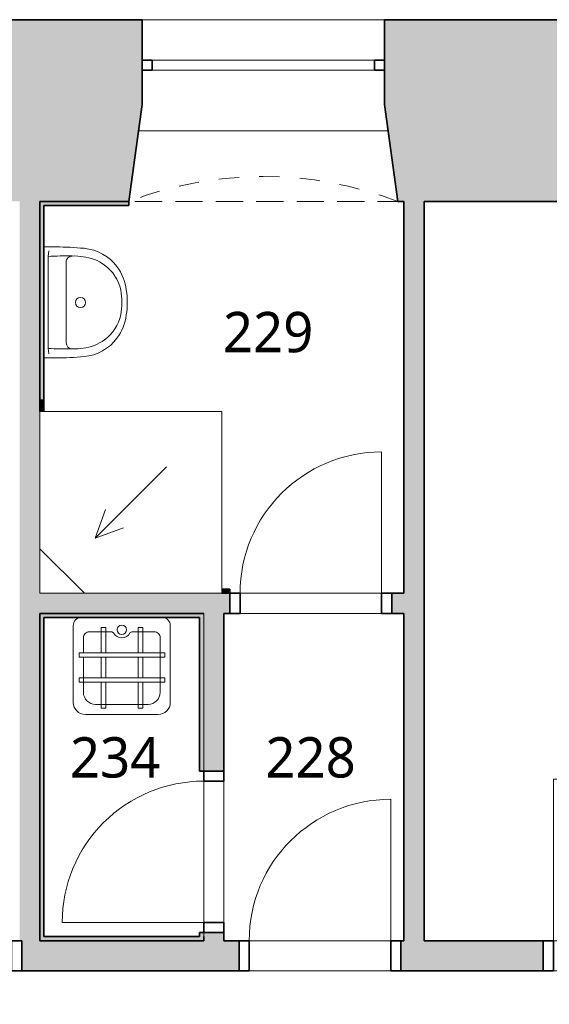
# Model space of a CAD drawing. Header units: metres. Extents: x -0.2 to 44.7, y -1.3 to 28.
# Tile 10 of 17: x 25.6 to 28.2, y 9.9 to 14.7. Entities that reach past the tile are written whole.
import ezdxf

# ---------------------------------------------------------------- set-up
doc = ezdxf.new("R2010")
doc.units = ezdxf.units.M
doc.linetypes.add('AV - Cerch_ 1 tecka 4mm', pattern=[0.006, 0.004, -0.001, 0, -0.001])
doc.layers.add('AV-MISTNOSTI', color=5, linetype='Continuous', lineweight=5, true_color=0x0000ff)
for name, color, linetype, lineweight in [('AV-SRAFY', 7, 'Continuous', 35), ('AV-STAVBA', 7, 'Continuous', 18), ('AV-VYBAVENI', 7, 'Continuous', 18)]:
    doc.layers.add(name, color=color, linetype=linetype, lineweight=lineweight)
doc.styles.add('Trebuchet MS_B', font='trebuc.ttf', dxfattribs={"height": 0.2})

# ---------------------------------------------------------------- blocks, each defined once
blk = doc.blocks.new('DO_1-L_Ocel_ - 700x1970_150-958473-2NP')
at = {"layer": 'AV-STAVBA', "color": 254, "true_color": 0xcccccc}
for p, q in [((0.35, 0.775), (0.35, 0.075)), ((-0.35, 0.075), (0.35, 0.075)), ((-0.35, -0.075), (0.35, -0.075))]:
    blk.add_line(p, q, dxfattribs=at)
at = {"layer": 'AV-STAVBA', "color": 254, "linetype": 'AV - Cerch_ 1 tecka 4mm', "true_color": 0xcccccc}
for p, q in [((-0.4, 0.075), (0.4, 0.075)), ((-0.35, 0.075), (0.35, 0.075)), ((-0.4, -0.075), (0.4, -0.075)), ((-0.35, -0.075), (0.35, -0.075))]:
    blk.add_line(p, q, dxfattribs=at)
at = {"layer": 'AV-STAVBA', "color": 254, "lineweight": 35, "true_color": 0xcccccc}
for p, q in [((-0.35, 0.075), (-0.4, 0.075)), ((-0.4, 0.075), (-0.4, -0.075)), ((-0.35, -0.075), (-0.35, 0.075)), ((0.4, 0.075), (0.35, 0.075)), ((0.35, 0.075), (0.35, -0.075)), ((0.4, -0.075), (0.4, 0.075)), ((-0.4, -0.075), (-0.35, -0.075)), ((0.35, -0.075), (0.4, -0.075))]:
    blk.add_line(p, q, dxfattribs=at)
at = {"layer": 'AV-STAVBA', "color": 254, "true_color": 0xcccccc}
blk.add_arc((0.35, 0.075), 0.7, 90, 180, dxfattribs=at)
blk = doc.blocks.new('DO_1-L_Ocel_ - 700x1970_100-947950-2NP')
at = {"layer": 'AV-STAVBA', "color": 254, "true_color": 0xcccccc}
for p, q in [((0.35, 0.75), (0.35, 0.05)), ((-0.35, 0.05), (0.35, 0.05)), ((-0.35, -0.05), (0.35, -0.05))]:
    blk.add_line(p, q, dxfattribs=at)
at = {"layer": 'AV-STAVBA', "color": 254, "linetype": 'AV - Cerch_ 1 tecka 4mm', "true_color": 0xcccccc}
for p, q in [((-0.4, 0.05), (0.4, 0.05)), ((-0.35, 0.05), (0.35, 0.05)), ((-0.4, -0.05), (0.4, -0.05)), ((-0.35, -0.05), (0.35, -0.05))]:
    blk.add_line(p, q, dxfattribs=at)
at = {"layer": 'AV-STAVBA', "color": 254, "lineweight": 35, "true_color": 0xcccccc}
for p, q in [((-0.35, 0.05), (-0.4, 0.05)), ((-0.4, 0.05), (-0.4, -0.05)), ((-0.35, -0.05), (-0.35, 0.05)), ((0.4, 0.05), (0.35, 0.05)), ((0.35, 0.05), (0.35, -0.05)), ((0.4, -0.05), (0.4, 0.05)), ((-0.4, -0.05), (-0.35, -0.05)), ((0.35, -0.05), (0.4, -0.05))]:
    blk.add_line(p, q, dxfattribs=at)
at = {"layer": 'AV-STAVBA', "color": 254, "true_color": 0xcccccc}
blk.add_arc((0.35, 0.05), 0.7, 90, 180, dxfattribs=at)
blk = doc.blocks.new('DO_1-P_Ocel_ - 700x1970_100-947632-2NP')
at = {"layer": 'AV-STAVBA', "color": 254, "true_color": 0xcccccc}
for p, q in [((-0.35, 0.75), (-0.35, 0.05)), ((-0.35, 0.05), (0.35, 0.05)), ((-0.35, -0.05), (0.35, -0.05))]:
    blk.add_line(p, q, dxfattribs=at)
at = {"layer": 'AV-STAVBA', "color": 254, "linetype": 'AV - Cerch_ 1 tecka 4mm', "true_color": 0xcccccc}
for p, q in [((-0.4, 0.05), (0.4, 0.05)), ((-0.35, 0.05), (0.35, 0.05)), ((-0.4, -0.05), (0.4, -0.05)), ((-0.35, -0.05), (0.35, -0.05))]:
    blk.add_line(p, q, dxfattribs=at)
at = {"layer": 'AV-STAVBA', "color": 254, "lineweight": 35, "true_color": 0xcccccc}
for p, q in [((-0.35, 0.05), (-0.4, 0.05)), ((-0.4, 0.05), (-0.4, -0.05)), ((-0.35, -0.05), (-0.35, 0.05)), ((0.4, 0.05), (0.35, 0.05)), ((0.35, 0.05), (0.35, -0.05)), ((0.4, -0.05), (0.4, 0.05)), ((-0.4, -0.05), (-0.35, -0.05)), ((0.35, -0.05), (0.4, -0.05))]:
    blk.add_line(p, q, dxfattribs=at)
at = {"layer": 'AV-STAVBA', "color": 254, "true_color": 0xcccccc}
blk.add_arc((-0.35, 0.05), 0.7, 0, 90, dxfattribs=at)
blk = doc.blocks.new('DO_1-P_Ocel_ - 800x1970_150-917843-2NP')
at = {"layer": 'AV-STAVBA', "color": 254, "true_color": 0xcccccc}
for p, q in [((-0.4, 0.875), (-0.4, 0.075)), ((-0.4, 0.075), (0.4, 0.075)), ((-0.4, -0.075), (0.4, -0.075))]:
    blk.add_line(p, q, dxfattribs=at)
at = {"layer": 'AV-STAVBA', "color": 254, "linetype": 'AV - Cerch_ 1 tecka 4mm', "true_color": 0xcccccc}
for p, q in [((-0.45, 0.075), (0.45, 0.075)), ((-0.4, 0.075), (0.4, 0.075)), ((-0.45, -0.075), (0.45, -0.075)), ((-0.4, -0.075), (0.4, -0.075))]:
    blk.add_line(p, q, dxfattribs=at)
at = {"layer": 'AV-STAVBA', "color": 254, "lineweight": 35, "true_color": 0xcccccc}
for p, q in [((-0.4, 0.075), (-0.45, 0.075)), ((-0.45, 0.075), (-0.45, -0.075)), ((-0.4, -0.075), (-0.4, 0.075)), ((0.45, 0.075), (0.4, 0.075)), ((0.4, 0.075), (0.4, -0.075)), ((0.45, -0.075), (0.45, 0.075)), ((-0.45, -0.075), (-0.4, -0.075)), ((0.4, -0.075), (0.45, -0.075))]:
    blk.add_line(p, q, dxfattribs=at)
at = {"layer": 'AV-STAVBA', "color": 254, "true_color": 0xcccccc}
blk.add_arc((-0.4, 0.075), 0.8, 0, 90, dxfattribs=at)
blk = doc.blocks.new('WI_2_bez středního sloupku_s příčlí - 1150x1200-1170536-2NP')
at = {"layer": 'AV-STAVBA', "color": 254, "linetype": 'AV - Cerch_ 1 tecka 4mm', "lineweight": 13, "true_color": 0xcccccc}
for p, q in [((1.73, 0.45), (0.53, 0.45)), ((1.73, -0.45), (0.53, -0.45))]:
    blk.add_line(p, q, dxfattribs=at)
at = {"layer": 'AV-STAVBA', "color": 254, "lineweight": 35, "true_color": 0xcccccc}
for p, q in [((0.53, -0.25), (0.53, -0.2)), ((0.53, -0.2), (0.58, -0.2)), ((0.58, -0.2), (0.58, -0.25)), ((1.68, -0.25), (1.68, -0.2)), ((1.68, -0.2), (1.73, -0.2)), ((1.73, -0.2), (1.73, -0.25)), ((0.58, -0.25), (0.53, -0.25)), ((1.73, -0.25), (1.68, -0.25))]:
    blk.add_line(p, q, dxfattribs=at)
at = {"layer": 'AV-STAVBA', "color": 254, "true_color": 0xcccccc}
for p, q in [((0.53, -0.2), (0.53, -0.25)), ((0.53, -0.2), (1.73, -0.2)), ((1.68, -0.2), (0.58, -0.2)), ((0.58, -0.2), (0.58, -0.25)), ((1.68, -0.2), (1.68, -0.25)), ((1.73, -0.2), (1.73, -0.25)), ((0.53, -0.25), (1.73, -0.25)), ((0.58, -0.25), (1.68, -0.25))]:
    blk.add_line(p, q, dxfattribs=at)
blk = doc.blocks.new('GM_Nika se zkoseným ostěním a klenutým nadpražím - 1200x1320_480-1170710-2NP')
at = {"layer": 'AV-STAVBA', "color": 254, "linetype": 'AV - Cerch_ 1 tecka 4mm', "lineweight": 13, "true_color": 0xcccccc}
for p, q in [((0.6, 0.45), (-0.6, 0.45)), ((0.665, -0.45), (-0.665, -0.45))]:
    blk.add_line(p, q, dxfattribs=at)
blk.add_arc((0, -2.1763), 1.85, 68.933, 111.067, dxfattribs=at)
blk = doc.blocks.new('GM_Nika_zkosené ostění - v2120-1171532-2NP')
at = {"layer": 'AV-STAVBA', "color": 254, "linetype": 'AV - Cerch_ 1 tecka 4mm', "lineweight": 13, "true_color": 0xcccccc}
blk.add_line((-0.54, 0.45), (0.79, 0.45), dxfattribs=at)
blk = doc.blocks.new('Koncepční Výlevka - 480x480-1479807-2NP')
at = {"layer": 'AV-VYBAVENI', "color": 254, "true_color": 0xcccccc}
for p, q in [((-0.055, 0.49), (0.3052, 0.49)), ((-0.005, 0.44), (0.2552, 0.44)), ((0.0209, 0.4593), (0.0436, 0.4593)), ((0.0209, 0.33), (0.0209, 0.4593)), ((0.0436, 0.4593), (0.0436, 0.33)), ((0.2043, 0.4593), (0.2271, 0.4593)), ((0.2043, 0.33), (0.2043, 0.4593)), ((0.2271, 0.4593), (0.2271, 0.33)), ((-0.115, 0.05), (-0.115, 0.4302)), ((0.365, 0.43), (0.365, 0.0502)), ((-0.065, 0.11), (-0.065, 0.3801)), ((0.315, 0.3801), (0.315, 0.2064)), ((-0.0872, 0.33), (0.3365, 0.33)), ((-0.0872, 0.3087), (-0.0872, 0.33)), ((0.3365, 0.3087), (-0.0872, 0.3087)), ((0.0209, 0.2064), (0.0209, 0.3087)), ((0.0436, 0.3087), (0.0436, 0.2064)), ((0.2043, 0.2064), (0.2043, 0.3087)), ((0.2271, 0.3087), (0.2271, 0.2064)), ((0.3365, 0.33), (0.3365, 0.3087)), ((-0.0872, 0.2064), (0.3365, 0.2064)), ((-0.0872, 0.1851), (-0.0872, 0.2064)), ((0.3365, 0.2064), (0.3365, 0.1851)), ((0.3365, 0.1851), (-0.0872, 0.1851)), ((0.0209, 0.0601), (0.0209, 0.1851)), ((0.0436, 0.1851), (0.0436, 0.0601)), ((0.2043, 0.0601), (0.2043, 0.1851)), ((0.2271, 0.1851), (0.2271, 0.0601)), ((0.315, 0.1851), (0.315, 0.1101)), ((-0.035, 0.08), (0.0752, 0.08)), ((0.0436, 0.0601), (0.0209, 0.0601)), ((0.0752, 0.08), (0.0846, 0.0864)), ((0.1654, 0.0864), (0.1748, 0.08)), ((0.1748, 0.08), (0.285, 0.08)), ((0.2271, 0.0601), (0.2043, 0.0601))]:
    blk.add_line(p, q, dxfattribs=at)
blk.add_circle((0.125, 0.0707), 0.0234, dxfattribs=at)
for centre, radius, start, end in [((-0.055, 0.43), 0.06, 90, 179.8089), ((0.305, 0.43), 0.06, 0, 89.814), ((-0.005, 0.38), 0.06, 90, 179.8704), ((0.255, 0.38), 0.06, 0.0969, 89.8146), ((-0.035, 0.11), 0.03, 180, 270.0785), ((0.125, 0.0659), 0.0453, 26.8261, 153.1739), ((0.285, 0.11), 0.03, 270, 0.1474), ((-0.075, 0.05), 0.04, 180, 270), ((0.325, 0.05), 0.04, 270, 0.2341)]:
    blk.add_arc(centre, radius, start, end, dxfattribs=at)
blk = doc.blocks.new('PF_Koncepční sprchový kout - vpusť rohová-1490966-2NP')
at = {"layer": 'AV-VYBAVENI', "color": 254, "true_color": 0xcccccc}
for p, q in [((-0.4053, 0), (-0.4053, -0.9)), ((0.4947, -0.9), (0.4947, 0)), ((0.4947, 0), (-0.4053, 0)), ((0.4947, -0.22), (0.2747, 0)), ((0.2215, -0.2732), (-0.1321, -0.6268)), ((0.2215, -0.2732), (0.0805, -0.3245)), ((0.2215, -0.2732), (0.1702, -0.4142)), ((-0.4053, -0.9), (0.4947, -0.9))]:
    blk.add_line(p, q, dxfattribs=at)
blk = doc.blocks.new('Koncepční umyvadlo - 550x400-1470811-2NP')
at = {"layer": 'AV-VYBAVENI', "color": 254, "true_color": 0xcccccc}
for p, q in [((-0.075, 0.12), (0.125, 0.12)), ((0.125, 0.12), (0.325, 0.12)), ((-0.15, 0.0696), (-0.15, 0.01)), ((0.4, 0.01), (0.4, 0.0696)), ((-0.13, 0.0342), (-0.1027, 0.03)), ((-0.1027, 0.03), (0.3527, 0.03)), ((0.3527, 0.03), (0.38, 0.0342))]:
    blk.add_line(p, q, dxfattribs=at)
blk.add_circle((0.125, 0.191), 0.025, dxfattribs=at)
for centre, radius, start, end in [((0.1108, 0.183), 0.2128, 102.9464, 143.5152), ((0.087, 0.1893), 0.2291, 95.9722, 127.4241), ((0.125, 0.0213), 0.4007, 81.122, 98.878), ((0.125, -0.0054), 0.4007, 81.122, 98.878), ((0.163, 0.1893), 0.2291, 52.5759, 84.0278), ((0.1392, 0.183), 0.2128, 36.4848, 77.0536), ((0.0863, 0.1873), 0.2303, 126.9872, 174.6397), ((0.1637, 0.1873), 0.2303, 5.3603, 53.0128), ((0.1142, 0.1817), 0.2163, 143.7612, 174.2094), ((0.1358, 0.1817), 0.2163, 5.7906, 36.2388), ((1.3731, 0.0627), 1.5231, 174.4928, 179.7382), ((0.092, 0.1621), 0.1973, 167.8887, 183.5287), ((0.158, 0.1621), 0.1973, 356.4713, 12.1113), ((-1.1231, 0.0627), 1.5231, 0.2618, 5.5072), ((1.2179, 0.1148), 1.3234, 178.4771, 183.6753), ((-0.075, 0.15), 0.03, 180, 270), ((0.325, 0.15), 0.03, 270, 360), ((-0.9659, 0.1148), 1.3213, 356.3208, 1.5269)]:
    blk.add_arc(centre, radius, start, end, dxfattribs=at)
blk = doc.blocks.new('D0089 - 1514 - OÚPSŘ_Benešova_rvt-1-2NP')
at = {"layer": 'AV-SRAFY', "lineweight": 5, "true_color": 0xcccccc}
h = blk.add_hatch(color=254, dxfattribs=at)
h.paths.add_polyline_path([(31.5148, 13.8482), (32.1548, 13.8482), (32.2548, 14.4484), (32.2548, 14.7482), (30.4048, 14.7482), (30.4048, 14.4484), (30.5048, 13.8482), (31.2348, 13.8482)])
h.paths.add_polyline_path([(34.0548, 13.8482), (34.4648, 13.8482), (34.5648, 14.4484), (34.5648, 14.7482), (33.4048, 14.7482), (33.4048, 14.4484), (33.5048, 13.8482), (33.9048, 13.8482)])
h.paths.add_polyline_path([(39.2348, 13.8482), (39.2348, 14.7482), (38.5548, 14.7482), (38.5548, 14.4482), (38.6548, 13.8482)])
h.paths.add_polyline_path([(24.9848, 13.8482), (25.7148, 13.8482), (25.7148, 14.7482), (24.8448, 14.7482), (24.8448, 13.8482)])
h.paths.add_polyline_path([(35.8148, 13.8482), (37.3048, 13.8482), (37.4048, 14.4482), (37.4048, 14.7482), (35.7148, 14.7482), (35.7148, 14.4484)])
h.paths.add_polyline_path([(24.0648, 13.8482), (24.3948, 13.8482), (24.3948, 14.7482), (24.0648, 14.7482), (24.0648, 13.8982)])
h.paths.add_polyline_path([(29.1548, 13.8482), (29.2548, 14.4484), (29.2548, 14.7482), (27.5148, 14.7482), (27.5148, 13.8482), (27.6148, 13.8482)])
h = blk.add_hatch(color=254, dxfattribs=at)
h.paths.add_polyline_path([(26.1548, 13.8482), (26.2198, 14.3282), (26.2198, 14.7482), (25.7148, 14.7482), (25.7148, 13.8482)])
h.paths.add_polyline_path([(27.5148, 13.8482), (27.5148, 14.7482), (27.4198, 14.7482), (27.4198, 14.3282), (27.4848, 13.8482)])
for points in [[(25.7148, 10.1882), (25.7148, 13.8482), (25.6148, 13.8482), (25.6148, 10.1882), (25.6248, 10.1882)], [(25.7148, 12.8682), (25.7348, 12.8682), (25.7348, 13.8482), (25.7148, 13.8482), (25.7148, 12.9772)], [(25.7348, 13.8282), (26.1548, 13.8282), (26.1548, 13.8482), (25.7348, 13.8482)], [(27.6148, 10.1882), (27.6148, 13.8482), (27.5148, 13.8482), (27.5148, 10.1882)]]:
    blk.add_hatch(color=254, dxfattribs=at).paths.add_polyline_path(points)
at = {"layer": 'AV-SRAFY', "lineweight": 18, "true_color": 0xcccccc}
for points in [[(25.7348, 12.8082), (25.7348, 12.8682), (25.7148, 12.8682), (25.7148, 12.8082)], [(26.6148, 11.9082), (26.6548, 11.9082), (26.6548, 11.9282), (26.6148, 11.9282), (26.6148, 11.9091)], [(25.7148, 10.1882), (25.7348, 10.1882), (25.7348, 11.8082), (25.7148, 11.8082), (25.7148, 11.5331)], [(26.5048, 11.7882), (26.5048, 11.8082), (25.7348, 11.8082), (25.7348, 11.7882)], [(26.5248, 10.1882), (26.5248, 10.2082), (25.7348, 10.2082), (25.7348, 10.1882)]]:
    blk.add_hatch(color=254, dxfattribs=at).paths.add_polyline_path(points)
h = blk.add_hatch(color=254, dxfattribs=at)
h.paths.add_polyline_path([(27.4548, 11.8082), (27.5148, 11.8082), (27.5148, 11.9082), (27.4548, 11.9082)])
h.paths.add_polyline_path([(25.7148, 11.8082), (26.6548, 11.8082), (26.6548, 11.9082), (25.7148, 11.9082)])
h = blk.add_hatch(color=254, dxfattribs=at)
h.paths.add_polyline_path([(26.5248, 10.2082), (26.5248, 10.2282), (26.5048, 10.2282), (26.5048, 10.2082)])
h.paths.add_polyline_path([(26.5048, 11.0282), (26.5248, 11.0282), (26.5248, 11.8082), (26.5048, 11.8082), (26.5048, 11.5331)])
h = blk.add_hatch(color=254, dxfattribs=at)
h.paths.add_polyline_path([(26.5248, 10.1882), (26.6248, 10.1882), (26.6248, 10.2282), (26.5248, 10.2282), (26.5248, 10.2082)])
h.paths.add_polyline_path([(26.5248, 11.0282), (26.6248, 11.0282), (26.6248, 11.8082), (26.5248, 11.8082), (26.5248, 11.5331)])
h = blk.add_hatch(color=254, dxfattribs=at)
h.paths.add_polyline_path([(33.9048, 10.0382), (33.9048, 10.1882), (33.3148, 10.1882), (33.3148, 10.0382)])
h.paths.add_polyline_path([(32.4148, 10.0382), (32.4148, 10.1882), (29.1048, 10.1882), (29.1048, 10.0382), (31.2237, 10.0382)])
h.paths.add_polyline_path([(24.7248, 10.0382), (24.7248, 10.1882), (22.8748, 10.1882), (22.8748, 10.0382), (23.0658, 10.0382)])
h.paths.add_polyline_path([(27.4998, 10.0382), (28.2048, 10.0382), (28.2048, 10.1882), (27.4998, 10.1882), (27.4998, 10.089)])
h.paths.add_polyline_path([(26.6998, 10.0382), (26.6998, 10.1882), (25.6248, 10.1882), (25.6248, 10.0382)])
at = {"layer": 'AV-STAVBA', "color": 254, "lineweight": 35, "true_color": 0xcccccc}
for p, q in [((24.8448, 14.7482), (25.7148, 14.7482)), ((26.2198, 14.7482), (25.7148, 14.7482)), ((26.2198, 14.5482), (26.2198, 14.7482)), ((27.4198, 14.7482), (27.5148, 14.7482)), ((27.4198, 14.5482), (27.4198, 14.7482)), ((29.2548, 14.7482), (27.5148, 14.7482)), ((26.2198, 14.3282), (26.2198, 14.4982)), ((27.4198, 14.3282), (27.4198, 14.4982)), ((26.1548, 13.8482), (26.2198, 14.3282)), ((27.4848, 13.8482), (27.4198, 14.3282)), ((25.7148, 13.8482), (25.7148, 12.8082)), ((26.1548, 13.8482), (25.7148, 13.8482)), ((25.7148, 12.8682), (25.7148, 13.8482)), ((26.1548, 13.8282), (26.1548, 13.8482)), ((27.4848, 13.8482), (27.5148, 13.8482)), ((27.5148, 11.9082), (27.5148, 13.8482)), ((27.6148, 13.8482), (27.6148, 10.1882)), ((29.1548, 13.8482), (27.6148, 13.8482)), ((25.7348, 13.8282), (25.7348, 12.8682)), ((26.1548, 13.8282), (25.7348, 13.8282)), ((25.7148, 12.8682), (25.7148, 12.8082)), ((25.7348, 12.8082), (25.7348, 12.8682)), ((26.6548, 11.9282), (26.6148, 11.9282)), ((26.6548, 11.9082), (26.6148, 11.9082)), ((26.6148, 11.9082), (26.6548, 11.9082)), ((26.6548, 11.9082), (26.6548, 11.9282)), ((27.5148, 11.9082), (27.4548, 11.9082)), ((25.7148, 11.8082), (25.7148, 10.1882)), ((25.7148, 11.8082), (26.5248, 11.8082)), ((25.7348, 11.8082), (25.7148, 11.8082)), ((25.7148, 11.8082), (25.7148, 10.1882)), ((26.5048, 11.8082), (25.7348, 11.8082)), ((26.5248, 11.8082), (26.5048, 11.8082)), ((26.6248, 11.8082), (26.6548, 11.8082)), ((26.6248, 11.0282), (26.6248, 11.8082)), ((27.4548, 11.8082), (27.5148, 11.8082)), ((27.5148, 10.1882), (27.5148, 11.8082)), ((25.7348, 10.2082), (25.7348, 11.7882)), ((25.7348, 11.7882), (26.5048, 11.7882)), ((26.5048, 11.7882), (26.5048, 11.0282)), ((26.5048, 11.0282), (26.5248, 11.0282)), ((26.5048, 10.2082), (25.7348, 10.2082)), ((26.5048, 10.2282), (26.5048, 10.2082)), ((26.5248, 10.2282), (26.5048, 10.2282)), ((26.5248, 10.2082), (26.5248, 10.1882)), ((26.5248, 10.1882), (26.5248, 10.2082)), ((26.6248, 10.1882), (26.6248, 10.2282)), ((26.5248, 10.1882), (25.7148, 10.1882)), ((25.7148, 10.1882), (25.7348, 10.1882)), ((25.7348, 10.1882), (26.5248, 10.1882)), ((26.6998, 10.1882), (26.6248, 10.1882)), ((27.5148, 10.1882), (27.4998, 10.1882)), ((28.2048, 10.1882), (27.6148, 10.1882)), ((25.6248, 10.0382), (26.6998, 10.0382)), ((27.4998, 10.0382), (28.2048, 10.0382))]:
    blk.add_line(p, q, dxfattribs=at)
at = {"layer": 'AV-STAVBA', "color": 254, "true_color": 0xcccccc}
for p, q in [((26.2198, 14.7482), (27.4198, 14.7482)), ((26.2022, 14.1982), (27.4374, 14.1982)), ((26.7048, 11.9082), (27.4048, 11.9082)), ((26.7048, 11.9082), (27.4048, 11.9082)), ((26.5248, 11.8082), (26.5248, 11.0282)), ((26.5248, 11.0282), (26.5248, 11.8082)), ((27.4048, 11.8082), (26.7048, 11.8082)), ((27.4048, 11.8082), (26.7048, 11.8082)), ((26.5248, 10.2782), (26.5248, 10.9782)), ((26.5248, 10.2782), (26.5248, 10.9782)), ((26.6248, 10.9782), (26.6248, 10.2782)), ((26.6248, 10.9782), (26.6248, 10.2782)), ((26.5248, 10.2282), (26.5248, 10.2082)), ((26.5248, 10.2082), (26.5248, 10.2282)), ((26.7498, 10.1882), (27.4498, 10.1882)), ((26.7498, 10.1882), (27.4498, 10.1882)), ((27.4498, 10.0382), (26.7498, 10.0382)), ((27.4498, 10.0382), (26.7498, 10.0382))]:
    blk.add_line(p, q, dxfattribs=at)
at = {"layer": 'AV-STAVBA', "color": 254, "lineweight": 18, "true_color": 0xcccccc}
for name, p in [('GM_Nika se zkoseným ostěním a klenutým nadpražím - 1200x1320_480-1170710-2NP', (26.8198, 14.2982)), ('DO_1-L_Ocel_ - 700x1970_100-947950-2NP', (27.0548, 11.8582)), ('DO_1-P_Ocel_ - 800x1970_150-917843-2NP', (28.6548, 10.1132)), ('DO_1-L_Ocel_ - 700x1970_150-958473-2NP', (27.0998, 10.1132))]:
    blk.add_blockref(name, p, dxfattribs=at)
for name, p, rotation in [('WI_2_bez středního sloupku_s příčlí - 1150x1200-1170536-2NP', (27.9498, 14.2982), 180), ('GM_Nika_zkosené ostění - v2120-1171532-2NP', (26.9448, 14.2982), 180), ('DO_1-P_Ocel_ - 700x1970_100-947632-2NP', (26.5748, 10.6282), 89.99999999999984), ('DO_1-P_Ocel_ - 800x1970_150-917843-2NP', (25.1748, 10.1132), 180)]:
    blk.add_blockref(name, p, dxfattribs=dict(at, rotation=rotation))
at = {"layer": 'AV-VYBAVENI', "color": 254, "lineweight": 18, "true_color": 0xcccccc}
for name, p, rotation in [('Koncepční umyvadlo - 550x400-1470811-2NP', (25.7248, 13.4732), 270), ('PF_Koncepční sprchový kout - vpusť rohová-1490966-2NP', (26.2095, 11.9082), 180), ('Koncepční Výlevka - 480x480-1479807-2NP', (26.2448, 11.7982), 180)]:
    blk.add_blockref(name, p, dxfattribs=dict(at, rotation=rotation))

msp = doc.modelspace()

# ---------------------------------------------------------------- block references
at = {"lineweight": 5}
msp.add_blockref('D0089 - 1514 - OÚPSŘ_Benešova_rvt-1-2NP', (0, 0), dxfattribs=at)

# ---------------------------------------------------------------- texts
at = {"layer": 'AV-MISTNOSTI', "char_height": 0.2, "width": 0.601266, "attachment_point": 1, "style": 'Trebuchet MS_B'}
for s, insert in [('229', (26.6201, 13.3015)), ('234', (25.8634, 11.1958)), ('228', (26.8301, 11.1958))]:
    msp.add_mtext(s, dxfattribs=dict(at, insert=insert))

doc.saveas('drawing.dxf')
